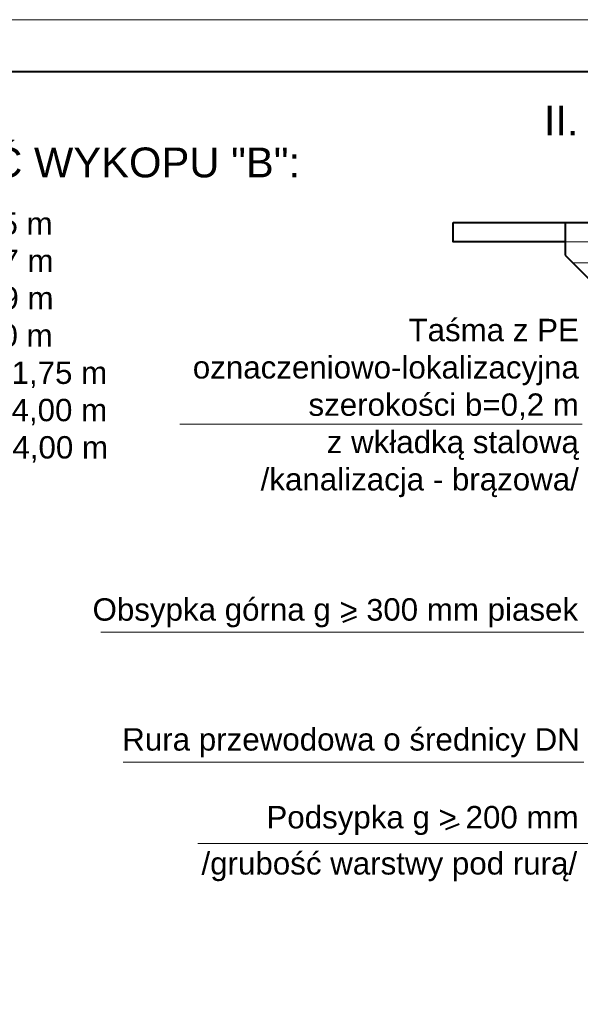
# Model space of a CAD drawing. Header units: millimetres. Extents: x 6893 to 8997, y -1620 to 1441.
# Tile 5 of 9: x 7847 to 8223, y 782 to 1441. Entities that reach past the tile are written whole.
import ezdxf

# ---------------------------------------------------------------- set-up
doc = ezdxf.new("R2010")
doc.units = ezdxf.units.MM
doc.header["$MEASUREMENT"] = 0
for name, color, linetype, lineweight in [('04', 22, 'Continuous', 40), ('__tabela', 7, 'Continuous', 15), ('opisy', 7, 'Continuous', 5), ('wymiary', 3, 'Continuous', 5)]:
    doc.layers.add(name, color=color, linetype=linetype, lineweight=lineweight)
doc.styles.add('ARIAL', font='arial.ttf')
doc.styles.get("Standard").update_dxf_attribs({"font": 'arial.ttf'})

msp = doc.modelspace()

# ---------------------------------------------------------------- linework, layer by layer
at = {"layer": '04'}
for p, q in [((8137.357, 1305.627), (8212.357, 1305.627)), ((8212.357, 1305.627), (8512.357, 1305.627)), ((8212.357, 1305.627), (8212.357, 1283.627)), ((8212.357, 1283.627), (8262.357, 1233.627))]:
    msp.add_line(p, q, dxfattribs=at)
msp.add_lwpolyline([(8137.357, 1305.627), (8212.357, 1305.627), (8212.357, 1292.627), (8137.357, 1292.627)], close=True, dxfattribs=at)
at = {"layer": '__tabela'}
msp.add_lwpolyline([(6893.264, -43.633), (8993.264, -43.633), (8993.264, 1441.367), (6893.264, 1441.367)], close=True, dxfattribs=at)
at = {"layer": '__tabela', "lineweight": 40}
msp.add_lwpolyline([(6998.264, -8.633), (8958.264, -8.633), (8958.264, 1406.367), (6998.264, 1406.367)], close=True, dxfattribs=at)
at = {"layer": 'opisy'}
for p, q in [((7954.433, 1170.488), (8223.799, 1170.488)), ((7901.705, 1031.189), (8224.973, 1031.189)), ((7916.648, 944.109), (8224.973, 944.109)), ((7966.656, 889.641), (8288.682, 889.641))]:
    msp.add_line(p, q, dxfattribs=at)
at = {"layer": 'wymiary'}
for p, q in [((8212.357, 1292.627), (8512.357, 1292.627)), ((8217.357, 1278.627), (8507.357, 1278.627))]:
    msp.add_line(p, q, dxfattribs=at)

# ---------------------------------------------------------------- texts
at = {"layer": 'opisy', "style": 'ARIAL', "text_generation_flag": 2}
for p in [(8064.235, 1036.136), (8132.988, 897.285)]:
    msp.add_text('I', height=10, rotation=291.427168, dxfattribs=at).set_placement(p)
at = {"layer": 'opisy'}
for s, insert, char_height, width, attachment_point in [('{\\fArial|b0|i0|c0|p34;II. POSADOWIENIE KANA\\fArial|b0|i0|c238|p34;Ł\\fArial|b0|i0|c0|p34;U I ZASYPKA}', (8458.939, 1373.673), 20, 548.4617, 5), ('{\\fArial|b0|i0|c0|p34;MINIMALNA SZEROKO\\fArial|b0|i0|c238|p34;ŚĆ\\fArial|b0|i0|c0|p34; WYKOPU "B":}', (7772.905, 1345.627), 20, 556.878, 5), ('Taśma z PE\\Poznaczeniowo-lokalizacyjna\\Pszerokości b=0,2 m\\Pz wkładką stalową\\P/kanalizacja - brązowa/', (8221.588, 1241.046), 14.98912, 545.7259, 3), ('\\pxqr;Obsypka górna g > \\H0.9674x;3\\H1.034x;00 mm piasek', (7895.35, 1053.905), 14.98912, 325.71877, 1), ('Rura przewodowa o średnicy DN', (8222.255, 966.913), 15, 366.7251, 3), ('\\fArial|b0|i0|c238|p34;Podsypka g > 200 mm', (8221.425, 914.809), 14.99257, 226.1662, 3), ('{\\fArial|b0|i0|c238|p34;/grubość warstwy pod rurą/}', (8220.443, 883.892), 14.99287, 259.88945, 3)]:
    msp.add_mtext(s, dxfattribs=dict(at, insert=insert, char_height=char_height, width=width, attachment_point=attachment_point))
at = {"layer": 'opisy', "insert": (7561.67, 1240.167), "char_height": 14.98634, "width": 491.8429, "attachment_point": 4, "style": 'ARIAL'}
msp.add_mtext('\\P          dla DN<350   B=DN+0,5 m\\P  dla 350<DN<700   B=DN+0,7 m\\P  dla 700<DN<1200 B=DN+0,9 m\\P          dla DN>1200 B=DN+1,0 m\\PB{\\H0.668x;min\\fArial|b0|i0|c238|p34;\\H1.497x;=0,8m przy gł. wykopu do 1,75 m\\P}B{\\H0.668x;min\\fArial|b0|i0|c238|p34;\\H1.497x;=0,9m przy gł. wykopu do 4,00 m\\P}B\\H0.668x;min\\fArial|b0|i0|c238|p34;\\H1.497x;=1,0m przy gł. wykopu  >  4,00 m', dxfattribs=at)

doc.saveas('drawing.dxf')
